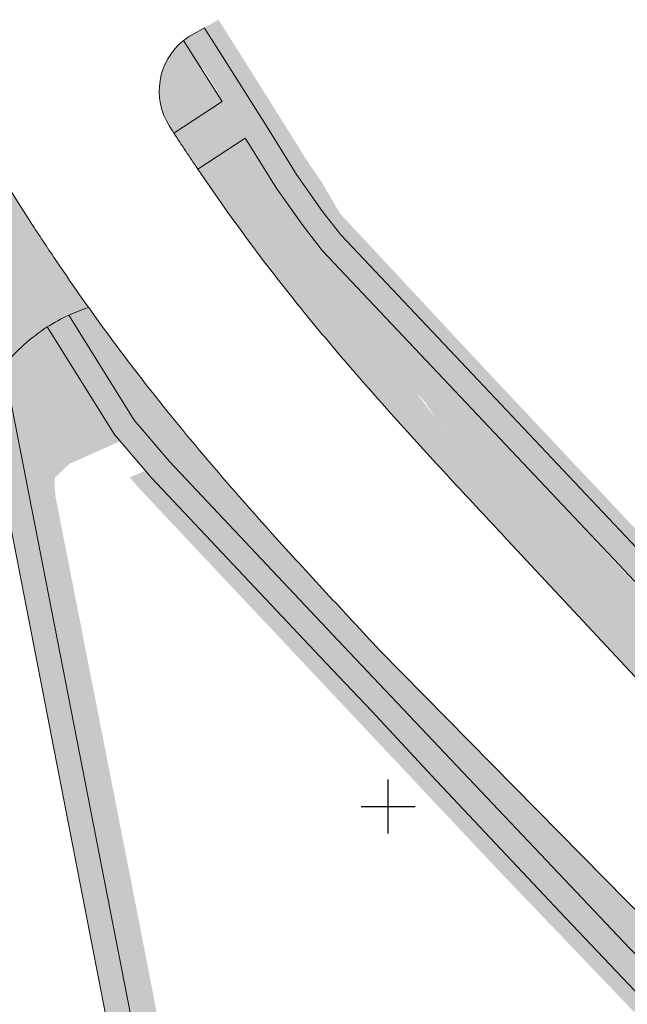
# Model space of a CAD drawing. Header units: millimetres. Extents: x 4385 to 11928, y 17253 to 36963.
# Tile 154 of 256: x 5816 to 5872, y 18732 to 18823. Entities that reach past the tile are written whole.
import ezdxf

# ---------------------------------------------------------------- set-up
doc = ezdxf.new("R2010")
doc.units = ezdxf.units.MM
doc.layers.add('Геоподоснова_34179-21 от 9.08.21$0$Координатные кресты', color=7, linetype='Continuous', lineweight=25)
doc.layers.add('ГП_реконстр_Ботаническая$0$ГП_дороги_УДС', color=205, linetype='Continuous', lineweight=5)
doc.layers.add('ГП_реконстр_Ботаническая$0$ГП_озел_проект_УДС', color=7, linetype='Continuous', lineweight=0, true_color=0xbedfd7, transparency=0.5)
doc.layers.add('ГП_реконстр_Ботаническая$0$ГП_тротуары_штриховка_УДС', color=7, linetype='Continuous', lineweight=0, true_color=0xd3c4ab, transparency=0.5)

# ---------------------------------------------------------------- blocks, each defined once
blk = doc.blocks.new('Геоподоснова_34179-21 от 9.08.21$0$KREST_21')
at = {"layer": 'Геоподоснова_34179-21 от 9.08.21$0$Координатные кресты', "color": 7, "linetype": 'Continuous', "lineweight": 25}
for p, q in [((0, -2.5), (0, 2.5)), ((-2.5, 0), (2.5, 0))]:
    blk.add_line(p, q, dxfattribs=at)
blk = doc.blocks.new('Геоподоснова_34179-21 от 9.08.21')
at = {"layer": 'Геоподоснова_34179-21 от 9.08.21$0$Координатные кресты', "color": 7, "linetype": 'Continuous', "lineweight": 25}
blk.add_blockref('Геоподоснова_34179-21 от 9.08.21$0$KREST_21', (5850, 18750), dxfattribs=at)
blk = doc.blocks.new('ГП_реконстр_Ботаническая')
at = {"layer": 'ГП_реконстр_Ботаническая$0$ГП_озел_проект_УДС'}
h = blk.add_hatch(color=256, dxfattribs=at)
h.dxf.hatch_style = 1
h.paths.add_polyline_path([(6126.373, 18504.815), (6123.308, 18507.966), (6106.577, 18525.164), (6099.811, 18532.119), (6088.724, 18543.823), (6080.158, 18552.896), (6067.465, 18566.343), (6050.706, 18584.162), (6038.282, 18597.366), (6031.186, 18604.9), (6021.528, 18615.232), (6013.972, 18623.368), (6004.487, 18633.543), (5993.432, 18645.389), (5984.524, 18654.969), (5977.249, 18662.755), (5960.313, 18680.863), (5953.385, 18688.261), (5940.207, 18702.323), (5927.42, 18715.914), (5917.073, 18726.98), (5904.071, 18740.829), (5892.782, 18752.846), (5884.563, 18761.599), (5872.495, 18774.448), (5867.269, 18779.99), (5858.359, 18789.441), (5847.609, 18800.81), (5845.44, 18803.148), (5844.691, 18804.099), (5843.942, 18805.05), (5842.611, 18806.938), (5841.596, 18808.377), (5840.738, 18809.757), (5839.026, 18812.55), (5834.75, 18819.293), (5833.84, 18820.728), (5833.002, 18822.05), (5834.308, 18822.792), (5835.027, 18821.658), (5835.666, 18820.65), (5840.803, 18812.485), (5842.44, 18809.848), (5843.866, 18807.761), (5845.555, 18804.868), (5848.557, 18801.642), (5859.189, 18790.236), (5866.728, 18782.225), (5873.598, 18774.935), (5888.178, 18759.464), (5901.685, 18745.123), (5909.243, 18737.13), (5927.385, 18717.814), (5942.716, 18701.346), (5954.986, 18688.176), (5971.094, 18671.065), (5984.997, 18656.339), (5993.01, 18647.748), (6000.659, 18639.517), (6012.632, 18626.527), (6021.195, 18617.332), (6030.393, 18607.459), (6038.5, 18598.765), (6048.716, 18587.935), (6063.712, 18572.107), (6079.795, 18555.08), (6094.739, 18539.244), (6100.716, 18532.91), (6107.61, 18525.586), (6127.252, 18505.538)])
h = blk.add_hatch(color=256, dxfattribs=at)
h.dxf.hatch_style = 1
h.paths.add_polyline_path([(5828.87, 18815.452), (5832.779, 18818.2), (5831.088, 18820.867), (5830.968, 18820.768), (5830.537, 18820.37), (5830.237, 18820.039), (5830.03, 18819.779), (5829.884, 18819.567), (5829.678, 18819.255), (5829.601, 18819.122), (5829.511, 18818.957), (5829.385, 18818.701), (5829.296, 18818.501), (5829.178, 18818.197), (5829.114, 18818.008), (5829.041, 18817.765), (5828.982, 18817.53), (5828.926, 18817.259), (5828.878, 18816.959), (5828.849, 18816.663), (5828.83, 18816.371), (5828.829, 18816.024), (5828.844, 18815.722, 0.011298)])
h = blk.add_hatch(color=256, dxfattribs=at)
h.dxf.hatch_style = 1
h.paths.add_polyline_path([(5828.893, 18815.283), (5828.921, 18815.112), (5828.986, 18814.803), (5829.054, 18814.539), (5829.118, 18814.328), (5829.197, 18814.099), (5829.319, 18813.795), (5829.507, 18813.399), (5829.768, 18812.948), (5829.779, 18812.932), (5829.997, 18812.591), (5830.074, 18812.473), (5834.305, 18815.778), (5832.848, 18818.091), (5832.779, 18818.2), (5828.87, 18815.452, 0.007091)])
h = blk.add_hatch(color=256, dxfattribs=at)
h.dxf.hatch_style = 1
h.paths.add_polyline_path([(5903.78, 18728.888), (5900.102, 18732.827), (5897.041, 18736.104), (5895.748, 18737.49), (5876.219, 18758.406), (5869.498, 18765.604), (5868.165, 18767.042), (5865.874, 18769.514), (5861.243, 18774.512), (5861.247, 18774.515), (5858.555, 18777.419), (5857.948, 18778.185), (5857.453, 18779.147), (5857.409, 18779.271), (5856.638, 18781.417), (5856.599, 18781.541), (5856.535, 18781.742), (5856.509, 18781.824), (5856.051, 18783.267), (5855.74, 18783.805), (5855.738, 18783.808), (5855.711, 18783.854), (5855.457, 18784.294), (5855.399, 18784.385), (5855.382, 18784.414), (5855.125, 18784.843), (5854.728, 18785.432), (5854.642, 18785.559), (5854.533, 18785.729), (5854.48, 18785.801), (5854.449, 18785.847), (5854.057, 18786.439), (5853.784, 18786.859), (5853.454, 18787.366), (5853.446, 18787.379), (5853.385, 18787.445), (5853.049, 18787.815), (5852.694, 18788.197), (5852.633, 18788.278), (5851.348, 18789.65), (5850.238, 18790.835), (5848.898, 18792.265), (5847.642, 18793.606), (5845.516, 18795.875), (5844.54, 18796.917), (5841.231, 18800.452), (5839.354, 18802.455), (5838.504, 18803.36), (5838.182, 18803.703), (5837.676, 18804.243), (5836.021, 18806.01), (5832.922, 18809.318), (5836.785, 18811.84), (5837.121, 18811.306), (5839.648, 18807.235), (5842.138, 18803.705), (5843.941, 18801.414), (5856.715, 18787.905), (5866.856, 18777.149), (5870.869, 18772.718), (5879.146, 18764.081), (5890.93, 18751.533), (5890.484, 18751.099), (5891.434, 18750.092), (5891.902, 18750.498), (5908.255, 18733.087)])
h = blk.add_hatch(color=256, dxfattribs=at)
h.dxf.hatch_style = 1
edge = h.paths.add_edge_path()
edge.add_line((5850.43, 18786.251), (5851.274, 18785.193))
edge.add_line((5851.274, 18785.193), (5861.247, 18774.515))
edge.add_line((5861.247, 18774.515), (5858.555, 18777.419))
edge.add_line((5858.555, 18777.419), (5857.948, 18778.185))
edge.add_line((5857.948, 18778.185), (5857.453, 18779.147))
edge.add_line((5857.453, 18779.147), (5856.638, 18781.417))
edge.add_line((5856.638, 18781.417), (5856.051, 18783.267))
edge.add_line((5856.051, 18783.267), (5855.457, 18784.294))
edge.add_line((5855.457, 18784.294), (5854.533, 18785.729))
edge.add_line((5854.533, 18785.729), (5852.633, 18788.278))
edge.add_line((5852.633, 18788.278), (5832.922, 18809.318))
edge.add_line((5832.922, 18809.318), (5832.388, 18808.976))
edge.add_ellipse((5982.628, 18909.73), major_axis=(51.077, -173.539), ratio=0.9999755, start_angle=287.44596, end_angle=296.64612)
h = blk.add_hatch(color=256, dxfattribs=at)
h.dxf.hatch_style = 1
edge = h.paths.add_edge_path()
edge.add_line((5822.297, 18796.168), (5822.296, 18796.167))
edge.add_line((5822.296, 18796.167), (5822.295, 18796.167))
edge.add_line((5822.295, 18796.167), (5822.281, 18796.162))
edge.add_line((5822.281, 18796.162), (5822.281, 18796.162))
edge.add_line((5822.281, 18796.162), (5822.28, 18796.162))
edge.add_line((5822.28, 18796.162), (5821.888, 18796.028))
edge.add_line((5821.888, 18796.028), (5821.763, 18795.986))
edge.add_line((5821.763, 18795.986), (5821.72, 18795.971))
edge.add_arc((5827.498, 18780.258), 16.742, 110.18869, 110.91607)
edge.add_line((5821.521, 18795.896), (5821.406, 18795.85))
edge.add_line((5821.406, 18795.85), (5821.233, 18795.779))
edge.add_line((5821.233, 18795.779), (5820.772, 18795.585))
edge.add_line((5820.772, 18795.585), (5820.62, 18795.521))
edge.add_line((5820.62, 18795.521), (5820.613, 18795.518))
edge.add_arc((5827.498, 18780.258), 16.742, 114.28419, 114.88868)
edge.add_line((5820.452, 18795.445), (5824.121, 18789.582))
edge.add_line((5824.121, 18789.582), (5824.121, 18789.582))
edge.add_line((5824.121, 18789.582), (5824.366, 18789.657))
edge.add_line((5824.366, 18789.657), (5824.896, 18789.822))
edge.add_line((5824.896, 18789.822), (5825.038, 18789.862))
edge.add_line((5825.038, 18789.862), (5825.533, 18789.963))
edge.add_line((5825.533, 18789.963), (5825.872, 18790.032))
edge.add_line((5825.872, 18790.032), (5826.02, 18790.056))
edge.add_line((5826.02, 18790.056), (5826.22, 18790.075))
edge.add_line((5826.22, 18790.075), (5826.717, 18790.124))
edge.add_line((5826.717, 18790.124), (5826.772, 18790.13))
edge.add_arc((5990.319, 18916.041), 206.4, 215.50537, 217.59187, ccw=False)
h = blk.add_hatch(color=256, dxfattribs=at)
h.dxf.hatch_style = 1
h.paths.add_polyline_path([(5818.476, 18794.361, 0.000019), (5818.475, 18794.36), (5817.099, 18793.37), (5817.095, 18793.375, 0.00747), (5816.708, 18793.059), (5816.713, 18793.052), (5816.425, 18792.815, 0.001017), (5816.374, 18792.77), (5816.186, 18792.591), (5816.182, 18792.596, 0.00747), (5815.818, 18792.252), (5815.824, 18792.246), (5815.544, 18791.979, 0.000861), (5815.503, 18791.938), (5815.332, 18791.748), (5815.326, 18791.753, 0.00747), (5814.988, 18791.384), (5814.995, 18791.378), (5814.716, 18791.07, 0.000392), (5814.699, 18791.05), (5814.698, 18791.049), (5814.696, 18791.046), (5814.694, 18791.043), (5814.539, 18790.847), (5814.534, 18790.851, 0.001564), (5814.468, 18790.77), (5814.47, 18790.758), (5816.871, 18778.449), (5817.718, 18778.605), (5819.219, 18778.883), (5819.155, 18779.789), (5819.174, 18780.408), (5820.487, 18781.674), (5823.773, 18783.15), (5825.224, 18783.802), (5827.557, 18781.073), (5826.111, 18780.433), (5827.008, 18779.39), (5860.214, 18744.095), (5881.27, 18722.092), (5882.905, 18720.106), (5884.23, 18720.857), (5882.323, 18723.173), (5874.05, 18731.702), (5866.771, 18739.329), (5849.34, 18757.913), (5828.277, 18780.231), (5824.702, 18784.413), (5823.129, 18786.927), (5822.071, 18788.617)])
h = blk.add_hatch(color=256, dxfattribs=at)
h.dxf.hatch_style = 1
h.paths.add_polyline_path([(5849.224, 18764.46, -0.001145), (5844.257, 18769.795, -0.003436), (5839.287, 18775.234, -0.005727), (5834.365, 18780.823, -0.008018), (5829.548, 18786.605), (5829.544, 18786.61, -0.005427), (5826.772, 18790.13), (5826.717, 18790.124), (5826.22, 18790.075), (5826.02, 18790.056), (5825.872, 18790.032), (5825.533, 18789.963), (5825.038, 18789.862), (5824.896, 18789.822), (5824.366, 18789.657), (5824.121, 18789.582), (5824.278, 18789.332), (5825.124, 18787.98), (5825.508, 18787.366), (5825.572, 18787.265), (5825.636, 18787.163), (5825.881, 18786.771), (5826.146, 18786.347), (5826.524, 18785.743), (5826.842, 18785.37), (5827.297, 18784.835), (5827.621, 18784.454), (5828.076, 18783.919), (5828.4, 18783.538), (5828.855, 18783.003), (5829.18, 18782.623), (5829.635, 18782.088), (5829.785, 18781.911), (5829.969, 18781.716), (5830.451, 18781.204), (5830.793, 18780.84), (5831.275, 18780.329), (5831.618, 18779.965), (5832.1, 18779.454), (5832.442, 18779.09), (5832.924, 18778.579), (5833.267, 18778.215), (5833.749, 18777.703), (5834.091, 18777.339), (5834.573, 18776.828), (5834.916, 18776.464), (5835.397, 18775.953), (5835.74, 18775.589), (5836.222, 18775.077), (5836.565, 18774.713), (5837.046, 18774.202), (5837.389, 18773.838), (5837.871, 18773.327), (5838.214, 18772.963), (5838.695, 18772.451), (5839.038, 18772.087), (5839.279, 18771.832), (5839.52, 18771.576), (5839.864, 18771.213), (5839.893, 18771.182), (5840.346, 18770.703), (5840.69, 18770.339), (5841.114, 18769.89), (5841.172, 18769.829), (5841.516, 18769.466), (5841.878, 18769.083), (5841.999, 18768.956), (5842.343, 18768.593), (5842.826, 18768.082), (5843.17, 18767.719), (5843.653, 18767.209), (5843.997, 18766.846), (5844.48, 18766.336), (5844.823, 18765.973), (5845.306, 18765.463), (5845.65, 18765.1), (5845.892, 18764.845), (5846.133, 18764.59), (5846.477, 18764.227), (5846.96, 18763.717), (5847.304, 18763.354), (5847.787, 18762.844), (5848.13, 18762.48), (5848.613, 18761.97), (5848.957, 18761.607), (5849.44, 18761.097), (5849.784, 18760.734), (5850.267, 18760.224), (5850.611, 18759.861), (5851.094, 18759.351), (5851.437, 18758.988), (5851.92, 18758.478), (5852.264, 18758.115), (5852.747, 18757.605), (5853.091, 18757.242), (5853.574, 18756.731), (5853.918, 18756.368), (5854.401, 18755.858), (5854.745, 18755.495), (5855.228, 18754.985), (5855.571, 18754.622), (5855.64, 18754.55), (5856.054, 18754.112), (5856.398, 18753.749), (5856.881, 18753.239), (5857.225, 18752.876), (5857.708, 18752.366), (5858.052, 18752.003), (5858.535, 18751.493), (5858.553, 18751.473), (5858.878, 18751.129), (5858.925, 18751.08), (5859.361, 18750.619), (5859.705, 18750.256), (5859.947, 18750.001), (5860.198, 18749.736), (5860.541, 18749.373), (5861.043, 18748.843), (5861.387, 18748.48), (5861.889, 18747.95), (5862.233, 18747.587), (5862.316, 18747.499), (5862.734, 18747.057), (5863.078, 18746.694), (5863.58, 18746.164), (5863.924, 18745.801), (5864.426, 18745.271), (5864.77, 18744.908), (5865.271, 18744.378), (5865.615, 18744.015), (5866.117, 18743.485), (5866.461, 18743.122), (5866.963, 18742.592), (5871.848, 18737.432), (5872.034, 18737.23), (5872.381, 18736.854), (5872.522, 18736.71), (5884.453, 18724.606), (5884.454, 18724.604), (5885.882, 18727.232), (5884.162, 18728.979), (5881.071, 18732.117), (5878.811, 18734.413), (5871.523, 18741.814), (5859.964, 18753.553), (5849.327, 18764.356)])
h = blk.add_hatch(color=256, dxfattribs=at)
h.dxf.hatch_style = 1
h.paths.add_polyline_path([(5835.654, 18685.928), (5834.895, 18686.043), (5816.871, 18778.449), (5817.718, 18778.605), (5819.219, 18778.883), (5819.233, 18778.681), (5826.961, 18739.335), (5831.725, 18714.89), (5836.114, 18692.246), (5836.309, 18691.712), (5836.648, 18691.176), (5837.103, 18690.725), (5837.482, 18690.478), (5838.019, 18690.262), (5838.89, 18690.15), (5839.547, 18690.176), (5840.883, 18690.351), (5843.15, 18691.385), (5843.492, 18690.176), (5843.492, 18690.175), (5843.22, 18690.026), (5842.903, 18689.853), (5842.463, 18689.615), (5841.833, 18689.274), (5841.393, 18689.036), (5841.078, 18688.865), (5841.075, 18688.864)])
at = {"layer": 'ГП_реконстр_Ботаническая$0$ГП_тротуары_штриховка_УДС'}
h = blk.add_hatch(color=256, dxfattribs=at)
h.dxf.hatch_style = 1
edge = h.paths.add_edge_path()
edge.add_arc((5834.827, 18816.174), 6, 127.03055, 127.10341)
edge.add_line((5831.207, 18820.959), (5832.891, 18818.279))
edge.add_line((5832.891, 18818.279), (5834.39, 18815.845))
edge.add_line((5834.39, 18815.845), (5834.412, 18815.82))
edge.add_line((5834.412, 18815.82), (5835.714, 18813.791))
edge.add_line((5835.714, 18813.791), (5836.949, 18811.837))
edge.add_line((5836.949, 18811.837), (5838.685, 18813.046))
edge.add_line((5838.685, 18813.046), (5836.315, 18816.808))
edge.add_line((5836.315, 18816.808), (5835.321, 18818.386))
edge.add_line((5835.321, 18818.386), (5834.768, 18819.265))
edge.add_line((5834.768, 18819.265), (5834.75, 18819.293))
edge.add_line((5834.75, 18819.293), (5833.84, 18820.728))
edge.add_line((5833.84, 18820.728), (5833.029, 18822.007))
edge.add_line((5833.029, 18822.007), (5833.011, 18822.035))
edge.add_line((5833.011, 18822.035), (5833.011, 18822.035))
edge.add_line((5833.011, 18822.035), (5831.213, 18820.964))
h = blk.add_hatch(color=256, dxfattribs=at)
h.dxf.hatch_style = 1
h.paths.add_polyline_path([(5831.088, 18820.867), (5832.779, 18818.2), (5832.891, 18818.279), (5831.207, 18820.959, 0.006289)])
h = blk.add_hatch(color=256, dxfattribs=at)
h.dxf.hatch_style = 1
h.paths.add_polyline_path([(5819.328, 18800.441, -0.004845), (5817.12, 18803.776, -0.016901), (5809.933, 18815.732, 0.796312), (5808.06, 18815.19), (5808.112, 18814.891), (5808.197, 18814.398), (5808.317, 18813.708), (5808.402, 18813.215), (5808.521, 18812.524), (5808.607, 18812.032), (5808.726, 18811.341), (5808.811, 18810.849), (5808.931, 18810.158), (5809.016, 18809.665), (5809.136, 18808.975), (5809.221, 18808.482), (5809.34, 18807.792), (5809.426, 18807.299), (5809.545, 18806.609), (5809.631, 18806.11), (5809.75, 18805.426), (5809.748, 18805.425), (5809.832, 18804.932), (5809.835, 18804.933), (5809.955, 18804.243), (5809.95, 18804.242), (5810.034, 18803.749), (5810.039, 18803.75), (5810.156, 18803.059), (5810.236, 18802.565), (5810.24, 18802.566), (5810.357, 18801.875), (5810.438, 18801.382), (5810.441, 18801.382), (5810.558, 18800.691), (5810.64, 18800.198), (5810.642, 18800.198), (5810.759, 18799.508), (5810.842, 18799.014), (5810.843, 18799.015), (5810.96, 18798.324), (5811.045, 18797.828), (5811.161, 18797.14), (5811.245, 18796.647), (5811.362, 18795.956), (5811.446, 18795.463), (5811.563, 18794.773), (5811.647, 18794.28), (5811.764, 18793.589), (5811.848, 18793.096), (5811.907, 18792.75), (5811.965, 18792.405), (5812.049, 18791.912), (5812.167, 18791.221), (5812.25, 18790.728), (5812.368, 18790.037), (5812.451, 18789.545), (5812.569, 18788.854), (5812.652, 18788.361), (5812.699, 18788.087), (5812.699, 18788.086), (5812.909, 18788.452), (5813.159, 18788.885), (5813.228, 18789.006), (5813.29, 18789.114), (5813.534, 18789.476), (5813.814, 18789.891), (5813.934, 18790.069), (5813.958, 18790.106), (5814.129, 18790.323), (5814.231, 18790.453), (5814.233, 18790.452), (5814.47, 18790.757), (5814.468, 18790.77, -0.005428), (5814.699, 18791.05), (5814.707, 18791.061), (5814.716, 18791.07, -0.0175), (5815.504, 18791.938), (5815.523, 18791.959), (5815.544, 18791.979, -0.017132), (5816.374, 18792.77), (5816.398, 18792.793), (5816.425, 18792.815, -0.016994), (5817.304, 18793.538), (5817.351, 18793.577), (5817.405, 18793.615, -0.016066), (5818.283, 18794.236), (5818.352, 18794.284), (5818.427, 18794.329, -0.01515), (5819.295, 18794.853), (5819.38, 18794.904), (5819.392, 18794.911), (5819.498, 18794.965, -0.014115), (5820.341, 18795.393), (5820.47, 18795.458), (5820.613, 18795.518, -0.012843), (5821.405, 18795.852), (5821.556, 18795.915), (5821.574, 18795.923), (5821.763, 18795.987, -0.0084), (5822.294, 18796.171, -0.006298)])
h = blk.add_hatch(color=256, dxfattribs=at)
h.dxf.hatch_style = 1
h.paths.add_polyline_path([(5830.343, 18812.057), (5832.916, 18809.314), (5832.922, 18809.318), (5836.785, 18811.84), (5837.121, 18811.306), (5839.648, 18807.235), (5842.138, 18803.705), (5843.941, 18801.414), (5856.715, 18787.905), (5866.856, 18777.149), (5864.712, 18779.517), (5856.384, 18788.365), (5853.068, 18791.877), (5843.299, 18802.363), (5840.471, 18806.525), (5838.132, 18809.967), (5835.714, 18813.791), (5834.412, 18815.82), (5834.39, 18815.845), (5834.305, 18815.778), (5834.653, 18815.225), (5830.182, 18812.306), (5830.321, 18812.092, 0.000055)])
h = blk.add_hatch(color=256, dxfattribs=at)
h.dxf.hatch_style = 1
h.paths.add_polyline_path([(6055.225, 18579.334), (6050.706, 18584.162), (6038.953, 18596.652), (6038.28, 18597.365), (6033.198, 18602.748), (6031.186, 18604.9), (6027.01, 18609.368), (6021.528, 18615.232), (6021.524, 18615.237), (6021.519, 18615.243), (6015.524, 18621.697), (6013.972, 18623.368), (6004.487, 18633.543), (6001.57, 18636.662), (6001.041, 18637.226), (5997.873, 18640.613), (5996.42, 18642.176), (5994.842, 18643.865), (5993.43, 18645.388), (5992.291, 18646.616), (5988.244, 18650.969), (5984.524, 18654.969), (5977.249, 18662.755), (5972.716, 18667.602), (5972.706, 18667.613), (5964.483, 18676.404), (5960.365, 18680.808), (5960.313, 18680.863), (5960.313, 18680.863), (5960.294, 18680.884), (5957.445, 18683.927), (5957.431, 18683.941), (5953.385, 18688.261), (5940.207, 18702.323), (5939.966, 18702.579), (5939.948, 18702.598), (5927.413, 18715.922), (5917.073, 18726.98), (5917.071, 18726.981), (5915.937, 18728.189), (5915.927, 18728.2), (5904.073, 18740.823), (5892.782, 18752.846), (5884.864, 18761.278), (5884.568, 18761.594), (5872.533, 18774.408), (5872.495, 18774.448), (5867.269, 18779.99), (5858.359, 18789.441), (5847.609, 18800.81), (5845.661, 18802.87), (5845.646, 18802.886), (5845.44, 18803.148), (5845.427, 18803.164), (5844.686, 18804.095), (5843.742, 18805.281), (5841.596, 18808.377), (5841.525, 18808.478), (5841.515, 18808.495), (5841.484, 18808.538), (5841.245, 18808.929), (5840.733, 18809.754), (5839.029, 18812.499), (5838.685, 18813.046), (5836.949, 18811.837), (5838.132, 18809.967), (5840.471, 18806.525), (5843.299, 18802.363), (5853.068, 18791.877), (5856.384, 18788.365), (5864.712, 18779.517), (5866.856, 18777.149), (5870.857, 18772.906), (5879.146, 18764.081), (5882.833, 18760.233), (5890.953, 18751.555), (5890.93, 18751.533), (5890.967, 18751.494), (5890.484, 18751.099), (5891.434, 18750.092), (5891.899, 18750.502), (5891.928, 18750.527), (5897.125, 18745.006), (5902.297, 18739.492), (5914.022, 18726.984), (5924.436, 18715.928), (5937.933, 18701.457), (5938.27, 18701.096), (5938.307, 18701.056), (5939.841, 18699.423), (5955.798, 18682.43), (5971.099, 18666.123), (5996.202, 18639.189), (6000.748, 18634.311), (6007.598, 18626.961), (6019.612, 18614.02), (6031.443, 18601.387), (6040.92, 18591.297), (6040.918, 18591.295), (6041.691, 18590.476), (6041.7, 18590.485), (6043.487, 18588.578), (6043.979, 18588.053), (6045.539, 18586.389), (6045.689, 18586.231), (6053.408, 18578.075), (6058.592, 18572.565), (6059.398, 18574.905)])
h = blk.add_hatch(color=256, dxfattribs=at)
h.dxf.hatch_style = 1
h.paths.add_polyline_path([(5832.389, 18808.976, -0.000002), (5832.388, 18808.977, 0.000002), (5832.389, 18808.976), (5832.916, 18809.314), (5830.343, 18812.057, 0.004846)])
h = blk.add_hatch(color=256, dxfattribs=at)
h.dxf.hatch_style = 1
h.paths.add_polyline_path([(5825.628, 18787.158), (5825.233, 18787.783), (5824.221, 18789.38), (5824.098, 18789.575), (5823.875, 18789.483), (5823.74, 18789.427), (5823.187, 18789.199), (5822.929, 18789.071), (5822.582, 18788.9), (5822.144, 18788.66), (5822.123, 18788.646), (5822.071, 18788.617), (5818.476, 18794.361), (5820.45, 18795.448), (5824.121, 18789.582), (5824.278, 18789.332), (5825.124, 18787.98), (5825.572, 18787.265)])
h = blk.add_hatch(color=256, dxfattribs=at)
h.dxf.hatch_style = 1
h.paths.add_polyline_path([(5813.814, 18789.891), (5813.534, 18789.476), (5813.291, 18789.115), (5813.29, 18789.114), (5813.228, 18789.006), (5813.159, 18788.885), (5812.909, 18788.452), (5812.699, 18788.086), (5832.988, 18684.071), (5833.232, 18682.819), (5833.264, 18682.665), (5833.339, 18682.346), (5833.423, 18682.046), (5833.61, 18681.497), (5833.742, 18681.173), (5834.141, 18680.377), (5834.361, 18680.015), (5834.673, 18679.566), (5834.963, 18679.199), (5835.219, 18678.91), (5835.441, 18678.68), (5835.702, 18678.432), (5836.314, 18677.929), (5836.663, 18677.684), (5837.066, 18677.433), (5837.21, 18677.351), (5837.487, 18677.205), (5837.761, 18677.074), (5838.329, 18676.84), (5838.771, 18676.693), (5839.228, 18676.569), (5839.644, 18676.482), (5840.103, 18676.411), (5840.396, 18676.381), (5840.741, 18676.358), (5841.223, 18676.352), (5841.479, 18676.361), (5842.161, 18676.424), (5842.544, 18676.486), (5842.995, 18676.583), (5843.35, 18676.679), (5843.659, 18676.777), (5840.845, 18686.306), (5840.453, 18686.995), (5844.32, 18689.715), (5843.493, 18690.173), (5843.218, 18690.024), (5842.903, 18689.853), (5842.463, 18689.615), (5841.833, 18689.274), (5841.393, 18689.036), (5841.393, 18689.035), (5841.078, 18688.864), (5841.075, 18688.864), (5835.654, 18685.928), (5834.895, 18686.043), (5814.47, 18790.758), (5814.231, 18790.453), (5814.129, 18790.323), (5813.964, 18790.112), (5813.954, 18790.099), (5813.934, 18790.069)])
h = blk.add_hatch(color=256, dxfattribs=at)
h.dxf.hatch_style = 1
h.paths.add_polyline_path([(5845.887, 18764.841), (5839.892, 18771.181), (5829.785, 18781.911), (5827.293, 18784.832), (5826.524, 18785.743), (5824.098, 18789.575), (5822.972, 18789.09), (5822.59, 18788.904), (5822.071, 18788.617), (5824.702, 18784.413), (5825.241, 18783.775), (5825.596, 18783.459), (5838.515, 18769.559), (5847.926, 18759.433), (5852.344, 18754.681), (5863.384, 18742.912), (5865.882, 18740.254), (5869.066, 18736.913), (5847.283, 18763.367)])
h = blk.add_hatch(color=256, dxfattribs=at)
h.dxf.hatch_style = 1
h.paths.add_polyline_path([(5847.146, 18760.24), (5845.973, 18761.478), (5843.36, 18764.239), (5839.396, 18768.432), (5837.541, 18770.395), (5835.319, 18772.754), (5834.277, 18773.861), (5831.918, 18776.365), (5829.75, 18778.666), (5828.094, 18780.427), (5826.809, 18781.933), (5825.793, 18783.124), (5825.676, 18783.262), (5825.245, 18783.772), (5825.596, 18783.459), (5825.743, 18783.302), (5825.859, 18783.177), (5826.593, 18782.386), (5827.824, 18781.062), (5829.776, 18778.962), (5831.903, 18776.674), (5836.36, 18771.878), (5838.926, 18769.119), (5841.293, 18766.571), (5843.815, 18763.857), (5845.799, 18761.723)])
h = blk.add_hatch(color=256, dxfattribs=at)
h.dxf.hatch_style = 1
h.paths.add_polyline_path([(5873.343, 18732.426), (5882.325, 18723.171), (5882.38, 18723.103), (5884.231, 18720.867), (5882.919, 18720.09), (5887.575, 18714.435), (5888.88, 18715.471), (5889.399, 18715.883), (5891.546, 18717.41), (5891.4, 18717.556), (5891.401, 18717.557), (5884.454, 18724.604), (5881.236, 18727.82), (5880.12, 18728.937), (5877.52, 18731.539), (5875.802, 18733.257), (5874.372, 18734.69), (5872.379, 18736.855), (5847.283, 18763.367), (5869.066, 18736.913)])
at = {"layer": 'ГП_реконстр_Ботаническая$0$ГП_дороги_УДС'}
for p, q in [((5833.008, 18822.053), (5831.823, 18821.368)), ((5834.653, 18815.225), (5830.182, 18812.306)), ((5836.785, 18811.84), (5832.392, 18808.972)), ((5826.524, 18785.743), (5820.452, 18795.445)), ((5824.702, 18784.413), (5818.476, 18794.36)), ((5814.468, 18790.77), (5834.895, 18686.043)), ((5812.699, 18788.086), (5833.232, 18682.819)), ((5849.224, 18764.46), (5891.478, 18721.549))]:
    blk.add_line(p, q, dxfattribs=at)
at = {"layer": 'ГП_реконстр_Ботаническая$0$ГП_дороги_УДС', "flags": 128}
for points in [[(5957.446, 18683.928), (5939.949, 18702.598), (5927.42, 18715.914), (5915.929, 18728.203), (5872.495, 18774.448), (5858.351, 18789.449), (5845.646, 18802.886), (5843.942, 18805.05), (5841.525, 18808.478), (5839.029, 18812.499), (5834.75, 18819.293), (5833.029, 18822.007)], [(5834.653, 18815.225), (5832.848, 18818.091), (5831.088, 18820.867)], [(5908.257, 18733.085), (5891.902, 18750.498), (5891.434, 18750.092), (5890.484, 18751.099), (5890.967, 18751.494), (5870.857, 18772.906), (5856.715, 18787.905), (5843.941, 18801.414), (5842.138, 18803.705), (5839.648, 18807.235), (5837.121, 18811.306), (5836.785, 18811.84)], [(5826.518, 18785.751), (5827.293, 18784.832), (5829.785, 18781.911), (5839.279, 18771.832), (5845.887, 18764.841), (5872.381, 18736.854), (5891.546, 18717.41)], [(5824.702, 18784.413), (5825.578, 18783.376), (5828.109, 18780.409), (5837.643, 18770.288), (5844.253, 18763.294), (5848.499, 18758.812)], [(5860.622, 18775.111), (5903.78, 18728.888)], [(5848.5, 18758.817), (5854.028, 18752.868), (5865.882, 18740.254), (5873.431, 18732.333), (5879.359, 18726.226), (5882.33, 18723.165), (5884.231, 18720.856)]]:
    blk.add_lwpolyline(points, dxfattribs=at)
at = {"layer": 'ГП_реконстр_Ботаническая$0$ГП_дороги_УДС', "extrusion": (0, 0, -1)}
for start, end in [(51.45524, 59.9575), (327.28896, 51.45524)]:
    blk.add_arc((-5834.827, 18816.174), 6, start, end, dxfattribs=at)
at = {"layer": 'ГП_реконстр_Ботаническая$0$ГП_дороги_УДС'}
for centre, radius, start, end in [((5990.319, 18916.041), 206.4, 209.07744, 212.95055), ((5990.319, 18916.041), 190.8, 212.71104, 212.93468), ((5990.319, 18916.041), 190.8, 212.93468, 214.1359), ((5990.319, 18916.041), 190.8, 214.1359, 218.83557), ((5990.319, 18916.041), 206.4, 212.95055, 214.06097), ((5990.319, 18916.041), 206.4, 214.06097, 218.83557), ((5827.498, 18780.258), 16.742, 108.10903, 114.88868), ((6012.221, 18933.895), 219.057, 218.87932, 220.71688), ((5827.498, 18780.258), 16.742, 114.88868, 122.60742), ((5827.498, 18780.258), 16.742, 122.60742, 141.10473), ((6080.757, 18992.879), 309.48, 220.71688, 222.02943), ((6012.221, 18933.895), 234.657, 218.87932, 220.71688), ((6237.478, 19134.138), 520.467, 222.02943, 222.81695), ((6080.757, 18992.879), 325.08, 220.71688, 222.02943), ((7011.302, 19851.132), 1575.4, 222.816955, 223.079464), ((6237.478, 19134.138), 536.067, 222.02943, 222.81695), ((7011.302, 19851.132), 1591, 222.816955, 223.079464)]:
    blk.add_arc(centre, radius, start, end, dxfattribs=at)
at = {"layer": 'ГП_реконстр_Ботаническая$0$ГП_озел_проект_УДС'}
blk.add_solid([(5834.653, 18815.225), (5834.305, 18815.778), (5830.182, 18812.306), (5830.074, 18812.473)], dxfattribs=at)

msp = doc.modelspace()

# ---------------------------------------------------------------- block references
for name in ['ГП_реконстр_Ботаническая', 'Геоподоснова_34179-21 от 9.08.21']:
    msp.add_blockref(name, (0, 0))

doc.saveas('drawing.dxf')
